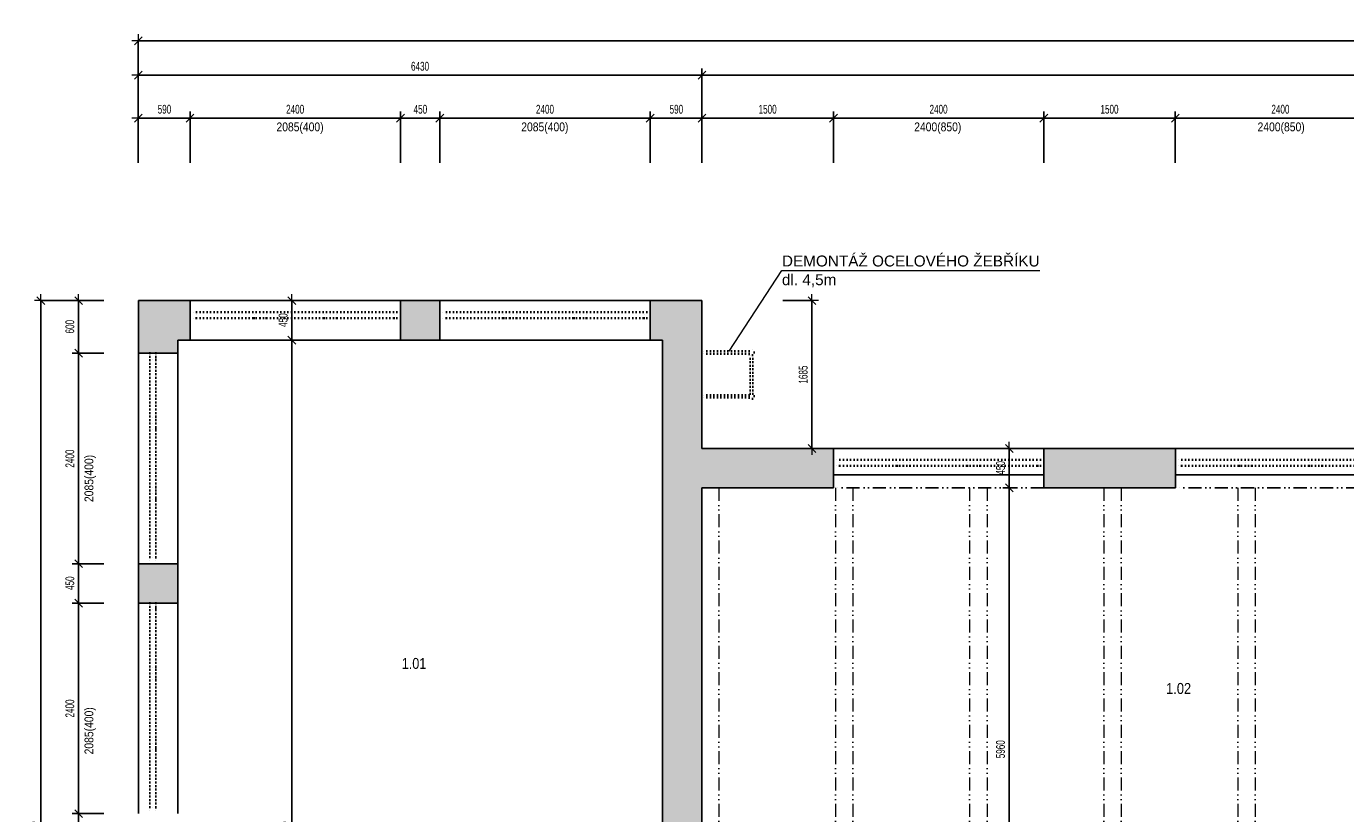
# Model space of a CAD drawing. Header units: millimetres. Extents: x -19215 to 25158, y -68454 to -42345.
# Tile 7 of 23: x -19215 to -4165, y -51322 to -42345. Entities that reach past the tile are written whole.
import ezdxf

# ---------------------------------------------------------------- set-up
doc = ezdxf.new("R2010")
doc.units = ezdxf.units.MM
doc.header["$PDMODE"] = 65
doc.linetypes.add('JIS_09_15', pattern=[300, 150, -50, 0, -50, 0, -50])
doc.linetypes.add('Teckovana 0.5x_2', pattern=[40, 0, -40])
for name, color, linetype, lineweight in [('XR$1$1.NP - STÁVAJÍCÍ_1', 7, 'Continuous', 25), ('XR$2$1.NP - KOTY_1', 7, 'Continuous', 25), ('XR$3$BOURÁNÍ_1', 7, 'Continuous', 25)]:
    doc.layers.add(name, color=color, linetype=linetype, lineweight=lineweight)
doc.styles.add('ARIAL', font='ARIAL.TTF')
doc.styles.add('ARIALNARROW', font='ARIALN.TTF')
doc.dimstyles.new('DIMSTYLE_3', dxfattribs={"dimtxt": 100, "dimasz": 150, "dimexe": 0, "dimexo": 0, "dimgap": 50, "dimtad": 2, "dimdec": 0, "dimrnd": 5, "dimdsep": 46, "dimtxsty": 'ARIALNARROW', "dimblk1": 'ALL_ML_STRICH', "dimblk2": 'ALL_ML_STRICH', "dimsah": 1, "dimcen": 0, "dimclrd": 96, "dimclre": 96, "dimclrt": 96, "dimadec": 0, "dimazin": 0, "dimtfac": 1, "dimtdec": 0, "dimtix": 1, "dimtmove": 2, "dimatfit": 3, "dimfxl": 0, "dimtzin": 0, "dimlwd": 0, "dimlwe": 13, "dimarcsym": 0})

# ---------------------------------------------------------------- blocks, each defined once
blk = doc.blocks.new('ALL_ML_STRICH')
at = {"color": 0, "linetype": 'ByBlock', "lineweight": -2}
for p, q in [((-1, 0), (0.5, 0)), ((-0.3, -0.3), (0.3, 0.3)), ((0, -0.5), (0, 0.5))]:
    blk.add_line(p, q, dxfattribs=at)
blk = doc.blocks.new('*D81')
at = {"layer": 'DEFPOINTS', "color": 96, "linetype": 'Continuous', "lineweight": 13}
for p in [(-16206, -45472), (-16206, -45922), (-16186, -45922)]:
    blk.add_point(p, dxfattribs=at)
at = {"layer": 'XR$2$1.NP - KOTY_1', "color": 96, "linetype": 'Continuous', "lineweight": -2}
for p, q in [((-16106, -45472), (-16186, -45472)), ((-16186, -45922), (-16186, -45472)), ((-16106, -45922), (-16186, -45922))]:
    blk.add_line(p, q, dxfattribs=at)
at = {"layer": 'XR$2$1.NP - KOTY_1', "color": 96, "linetype": 'Continuous', "lineweight": 13, "xscale": 150, "yscale": 150, "zscale": 150}
for p, rotation in [((-16186, -45472), 90), ((-16186, -45922), 270)]:
    blk.add_blockref('ALL_ML_STRICH', p, dxfattribs=dict(at, rotation=rotation))
at = {"layer": 'XR$2$1.NP - KOTY_1', "color": 96, "linetype": 'Continuous', "lineweight": 13, "insert": (-16286, -45694), "char_height": 100, "width": 243.43, "attachment_point": 5, "rotation": 90, "style": 'ARIALNARROW'}
blk.add_mtext('\\W0.81;\\A1;{450}', dxfattribs=at)
blk = doc.blocks.new('*D82')
at = {"layer": 'DEFPOINTS', "color": 96, "linetype": 'Continuous', "lineweight": 13}
for p in [(-16206, -45922), (-16186, -57147), (-16186, -57147)]:
    blk.add_point(p, dxfattribs=at)
at = {"layer": 'XR$2$1.NP - KOTY_1', "color": 96, "linetype": 'Continuous', "lineweight": -2}
for p, q in [((-16106, -45922), (-16186, -45922)), ((-16186, -57147), (-16186, -45922)), ((-16286, -57147), (-16186, -57147))]:
    blk.add_line(p, q, dxfattribs=at)
at = {"layer": 'XR$2$1.NP - KOTY_1', "color": 96, "linetype": 'Continuous', "lineweight": 13, "xscale": 150, "yscale": 150, "zscale": 150}
for p, rotation in [((-16186, -45922), 90), ((-16186, -57147), 270)]:
    blk.add_blockref('ALL_ML_STRICH', p, dxfattribs=dict(at, rotation=rotation))
at = {"layer": 'XR$2$1.NP - KOTY_1', "color": 96, "linetype": 'Continuous', "lineweight": 13, "insert": (-16286, -51539), "char_height": 100, "width": 405.71, "attachment_point": 5, "rotation": 90, "style": 'ARIALNARROW'}
blk.add_mtext('\\W0.81;\\A1;{11225}', dxfattribs=at)
blk = doc.blocks.new('*D167')
at = {"layer": 'DEFPOINTS', "color": 96, "linetype": 'Continuous', "lineweight": 13}
for p in [(-8022, -47607), (-8022, -53567), (-8002, -53567)]:
    blk.add_point(p, dxfattribs=at)
at = {"layer": 'XR$2$1.NP - KOTY_1', "color": 96, "linetype": 'Continuous', "lineweight": -2}
for p, q in [((-7922, -47607), (-8002, -47607)), ((-8002, -53567), (-8002, -47607)), ((-7922, -53567), (-8002, -53567))]:
    blk.add_line(p, q, dxfattribs=at)
at = {"layer": 'XR$2$1.NP - KOTY_1', "color": 96, "linetype": 'Continuous', "lineweight": 13, "xscale": 150, "yscale": 150, "zscale": 150}
for p, rotation in [((-8002, -47607), 90), ((-8002, -53567), 270)]:
    blk.add_blockref('ALL_ML_STRICH', p, dxfattribs=dict(at, rotation=rotation))
at = {"layer": 'XR$2$1.NP - KOTY_1', "color": 96, "linetype": 'Continuous', "lineweight": 13, "insert": (-8102, -50588), "char_height": 100, "width": 324.57, "attachment_point": 5, "rotation": 90, "style": 'ARIALNARROW'}
blk.add_mtext('\\W0.81;\\A1;{5960}', dxfattribs=at)
blk = doc.blocks.new('*D168')
at = {"layer": 'DEFPOINTS', "color": 96, "linetype": 'Continuous', "lineweight": 13}
for p in [(-8002, -47157), (-8022, -47607), (-8002, -47607)]:
    blk.add_point(p, dxfattribs=at)
at = {"layer": 'XR$2$1.NP - KOTY_1', "color": 96, "linetype": 'Continuous', "lineweight": -2}
for p, q in [((-8102, -47157), (-8002, -47157)), ((-8002, -47607), (-8002, -47157)), ((-7922, -47607), (-8002, -47607))]:
    blk.add_line(p, q, dxfattribs=at)
at = {"layer": 'XR$2$1.NP - KOTY_1', "color": 96, "linetype": 'Continuous', "lineweight": 13, "xscale": 150, "yscale": 150, "zscale": 150}
for p, rotation in [((-8002, -47157), 90), ((-8002, -47607), 270)]:
    blk.add_blockref('ALL_ML_STRICH', p, dxfattribs=dict(at, rotation=rotation))
at = {"layer": 'XR$2$1.NP - KOTY_1', "color": 96, "linetype": 'Continuous', "lineweight": 13, "insert": (-8102, -47379), "char_height": 100, "width": 243.43, "attachment_point": 5, "rotation": 90, "style": 'ARIALNARROW'}
blk.add_mtext('\\W0.81;\\A1;{450}', dxfattribs=at)
blk = doc.blocks.new('*D200')
at = {"layer": 'DEFPOINTS', "color": 96, "linetype": 'Continuous', "lineweight": 13}
for p in [(-10687, -45472), (-10687, -47157), (-10253, -47157)]:
    blk.add_point(p, dxfattribs=at)
at = {"layer": 'XR$2$1.NP - KOTY_1', "color": 96, "linetype": 'Continuous', "lineweight": -2}
for p, q in [((-10587, -45472), (-10253, -45472)), ((-10253, -47157), (-10253, -45472)), ((-10587, -47157), (-10253, -47157))]:
    blk.add_line(p, q, dxfattribs=at)
at = {"layer": 'XR$2$1.NP - KOTY_1', "color": 96, "linetype": 'Continuous', "lineweight": 13, "xscale": 150, "yscale": 150, "zscale": 150}
for p, rotation in [((-10253, -45472), 90), ((-10253, -47157), 270)]:
    blk.add_blockref('ALL_ML_STRICH', p, dxfattribs=dict(at, rotation=rotation))
at = {"layer": 'XR$2$1.NP - KOTY_1', "color": 96, "linetype": 'Continuous', "lineweight": 13, "insert": (-10353, -46315), "char_height": 100, "width": 324.57, "attachment_point": 5, "rotation": 90, "style": 'ARIALNARROW'}
blk.add_mtext('\\W0.81;\\A1;{1685}', dxfattribs=at)
blk = doc.blocks.new('*D218')
at = {"layer": 'DEFPOINTS', "color": 96, "linetype": 'Continuous', "lineweight": 13}
for p in [(-18232, -45472), (-18619, -46072), (-18232, -46072)]:
    blk.add_point(p, dxfattribs=at)
at = {"layer": 'XR$2$1.NP - KOTY_1', "color": 96, "linetype": 'Continuous', "lineweight": -2}
for p, q in [((-18332, -45472), (-18619, -45472)), ((-18619, -46072), (-18619, -45472)), ((-18332, -46072), (-18619, -46072))]:
    blk.add_line(p, q, dxfattribs=at)
at = {"layer": 'XR$2$1.NP - KOTY_1', "color": 96, "linetype": 'Continuous', "lineweight": 13, "xscale": 150, "yscale": 150, "zscale": 150}
for p, rotation in [((-18619, -45472), 90), ((-18619, -46072), 270)]:
    blk.add_blockref('ALL_ML_STRICH', p, dxfattribs=dict(at, rotation=rotation))
at = {"layer": 'XR$2$1.NP - KOTY_1', "color": 96, "linetype": 'Continuous', "lineweight": 13, "insert": (-18719, -45769), "char_height": 100, "width": 243.43, "attachment_point": 5, "rotation": 90, "style": 'ARIALNARROW'}
blk.add_mtext('\\W0.81;\\A1;{600}', dxfattribs=at)
blk = doc.blocks.new('*D219')
at = {"layer": 'DEFPOINTS', "color": 96, "linetype": 'Continuous', "lineweight": 13}
for p in [(-18232, -46072), (-18619, -48472), (-18232, -48472)]:
    blk.add_point(p, dxfattribs=at)
at = {"layer": 'XR$2$1.NP - KOTY_1', "color": 96, "linetype": 'Continuous', "lineweight": -2}
for p, q in [((-18332, -46072), (-18619, -46072)), ((-18619, -48472), (-18619, -46072)), ((-18332, -48472), (-18619, -48472))]:
    blk.add_line(p, q, dxfattribs=at)
at = {"layer": 'XR$2$1.NP - KOTY_1', "color": 96, "linetype": 'Continuous', "lineweight": 13, "xscale": 150, "yscale": 150, "zscale": 150}
for p, rotation in [((-18619, -46072), 90), ((-18619, -48472), 270)]:
    blk.add_blockref('ALL_ML_STRICH', p, dxfattribs=dict(at, rotation=rotation))
at = {"layer": 'XR$2$1.NP - KOTY_1', "color": 96, "linetype": 'Continuous', "lineweight": 13, "insert": (-18719, -47273), "char_height": 100, "width": 324.57, "attachment_point": 5, "rotation": 90, "style": 'ARIALNARROW'}
blk.add_mtext('\\W0.81;\\A1;{2400}', dxfattribs=at)
blk = doc.blocks.new('*D220')
at = {"layer": 'DEFPOINTS', "color": 96, "linetype": 'Continuous', "lineweight": 13}
for p in [(-18232, -48472), (-18619, -48922), (-18232, -48922)]:
    blk.add_point(p, dxfattribs=at)
at = {"layer": 'XR$2$1.NP - KOTY_1', "color": 96, "linetype": 'Continuous', "lineweight": -2}
for p, q in [((-18332, -48472), (-18619, -48472)), ((-18619, -48922), (-18619, -48472)), ((-18332, -48922), (-18619, -48922))]:
    blk.add_line(p, q, dxfattribs=at)
at = {"layer": 'XR$2$1.NP - KOTY_1', "color": 96, "linetype": 'Continuous', "lineweight": 13, "xscale": 150, "yscale": 150, "zscale": 150}
for p, rotation in [((-18619, -48472), 90), ((-18619, -48922), 270)]:
    blk.add_blockref('ALL_ML_STRICH', p, dxfattribs=dict(at, rotation=rotation))
at = {"layer": 'XR$2$1.NP - KOTY_1', "color": 96, "linetype": 'Continuous', "lineweight": 13, "insert": (-18719, -48694), "char_height": 100, "width": 243.43, "attachment_point": 5, "rotation": 90, "style": 'ARIALNARROW'}
blk.add_mtext('\\W0.81;\\A1;{450}', dxfattribs=at)
blk = doc.blocks.new('*D221')
at = {"layer": 'DEFPOINTS', "color": 96, "linetype": 'Continuous', "lineweight": 13}
for p in [(-18232, -48922), (-18619, -51322), (-18232, -51322)]:
    blk.add_point(p, dxfattribs=at)
at = {"layer": 'XR$2$1.NP - KOTY_1', "color": 96, "linetype": 'Continuous', "lineweight": -2}
for p, q in [((-18332, -48922), (-18619, -48922)), ((-18619, -51322), (-18619, -48922)), ((-18332, -51322), (-18619, -51322))]:
    blk.add_line(p, q, dxfattribs=at)
at = {"layer": 'XR$2$1.NP - KOTY_1', "color": 96, "linetype": 'Continuous', "lineweight": 13, "xscale": 150, "yscale": 150, "zscale": 150}
for p, rotation in [((-18619, -48922), 90), ((-18619, -51322), 270)]:
    blk.add_blockref('ALL_ML_STRICH', p, dxfattribs=dict(at, rotation=rotation))
at = {"layer": 'XR$2$1.NP - KOTY_1', "color": 96, "linetype": 'Continuous', "lineweight": 13, "insert": (-18719, -50123), "char_height": 100, "width": 324.57, "attachment_point": 5, "rotation": 90, "style": 'ARIALNARROW'}
blk.add_mtext('\\W0.81;\\A1;{2400}', dxfattribs=at)
blk = doc.blocks.new('*D222')
at = {"layer": 'DEFPOINTS', "color": 96, "linetype": 'Continuous', "lineweight": 13}
for p in [(-18232, -51322), (-18619, -51772), (-18232, -51772)]:
    blk.add_point(p, dxfattribs=at)
at = {"layer": 'XR$2$1.NP - KOTY_1', "color": 96, "linetype": 'Continuous', "lineweight": -2}
for p, q in [((-18332, -51322), (-18619, -51322)), ((-18619, -51772), (-18619, -51322)), ((-18332, -51772), (-18619, -51772))]:
    blk.add_line(p, q, dxfattribs=at)
at = {"layer": 'XR$2$1.NP - KOTY_1', "color": 96, "linetype": 'Continuous', "lineweight": 13, "xscale": 150, "yscale": 150, "zscale": 150}
for p, rotation in [((-18619, -51322), 90), ((-18619, -51772), 270)]:
    blk.add_blockref('ALL_ML_STRICH', p, dxfattribs=dict(at, rotation=rotation))
at = {"layer": 'XR$2$1.NP - KOTY_1', "color": 96, "linetype": 'Continuous', "lineweight": 13, "insert": (-18719, -51544), "char_height": 100, "width": 243.43, "attachment_point": 5, "rotation": 90, "style": 'ARIALNARROW'}
blk.add_mtext('\\W0.81;\\A1;{450}', dxfattribs=at)
blk = doc.blocks.new('*D228')
at = {"layer": 'DEFPOINTS', "color": 96, "linetype": 'Continuous', "lineweight": 13}
for p in [(-18232, -45472), (-19049, -57597), (-18232, -57597)]:
    blk.add_point(p, dxfattribs=at)
at = {"layer": 'XR$2$1.NP - KOTY_1', "color": 96, "linetype": 'Continuous', "lineweight": -2}
for p, q in [((-18332, -45472), (-19049, -45472)), ((-19049, -57597), (-19049, -45472)), ((-18332, -57597), (-19049, -57597))]:
    blk.add_line(p, q, dxfattribs=at)
at = {"layer": 'XR$2$1.NP - KOTY_1', "color": 96, "linetype": 'Continuous', "lineweight": 13, "xscale": 150, "yscale": 150, "zscale": 150}
for p, rotation in [((-19049, -45472), 90), ((-19049, -57597), 270)]:
    blk.add_blockref('ALL_ML_STRICH', p, dxfattribs=dict(at, rotation=rotation))
at = {"layer": 'XR$2$1.NP - KOTY_1', "color": 96, "linetype": 'Continuous', "lineweight": 13, "insert": (-19149, -51539), "char_height": 100, "width": 405.71, "attachment_point": 5, "rotation": 90, "style": 'ARIALNARROW'}
blk.add_mtext('\\W0.81;\\A1;{12125}', dxfattribs=at)
blk = doc.blocks.new('*D229')
at = {"layer": 'DEFPOINTS', "color": 96, "linetype": 'Continuous', "lineweight": 13}
for p in [(-17938, -43390), (-17938, -44002), (-17348, -44002)]:
    blk.add_point(p, dxfattribs=at)
at = {"layer": 'XR$2$1.NP - KOTY_1', "color": 96, "linetype": 'Continuous', "lineweight": -2}
for p, q in [((-17938, -43902), (-17938, -43390)), ((-17938, -43390), (-17348, -43390)), ((-17348, -43902), (-17348, -43390))]:
    blk.add_line(p, q, dxfattribs=at)
at = {"layer": 'XR$2$1.NP - KOTY_1', "color": 96, "linetype": 'Continuous', "lineweight": 13, "xscale": 150, "yscale": 150, "zscale": 150, "rotation": 180}
blk.add_blockref('ALL_ML_STRICH', (-17938, -43390), dxfattribs=at)
at = {"layer": 'XR$2$1.NP - KOTY_1', "color": 96, "linetype": 'Continuous', "lineweight": 13, "xscale": 150, "yscale": 150, "zscale": 150}
blk.add_blockref('ALL_ML_STRICH', (-17348, -43390), dxfattribs=at)
at = {"layer": 'XR$2$1.NP - KOTY_1', "color": 96, "linetype": 'Continuous', "lineweight": 13, "insert": (-17640, -43290), "char_height": 100, "width": 243.43, "attachment_point": 5, "style": 'ARIALNARROW'}
blk.add_mtext('\\W0.81;\\A1;{590}', dxfattribs=at)
blk = doc.blocks.new('*D230')
at = {"layer": 'DEFPOINTS', "color": 96, "linetype": 'Continuous', "lineweight": 13}
for p in [(-17348, -43390), (-17348, -44002), (-14948, -44002)]:
    blk.add_point(p, dxfattribs=at)
at = {"layer": 'XR$2$1.NP - KOTY_1', "color": 96, "linetype": 'Continuous', "lineweight": -2}
for p, q in [((-17348, -43902), (-17348, -43390)), ((-17348, -43390), (-14948, -43390)), ((-14948, -43902), (-14948, -43390))]:
    blk.add_line(p, q, dxfattribs=at)
at = {"layer": 'XR$2$1.NP - KOTY_1', "color": 96, "linetype": 'Continuous', "lineweight": 13, "xscale": 150, "yscale": 150, "zscale": 150, "rotation": 180}
blk.add_blockref('ALL_ML_STRICH', (-17348, -43390), dxfattribs=at)
at = {"layer": 'XR$2$1.NP - KOTY_1', "color": 96, "linetype": 'Continuous', "lineweight": 13, "xscale": 150, "yscale": 150, "zscale": 150}
blk.add_blockref('ALL_ML_STRICH', (-14948, -43390), dxfattribs=at)
at = {"layer": 'XR$2$1.NP - KOTY_1', "color": 96, "linetype": 'Continuous', "lineweight": 13, "insert": (-16149, -43290), "char_height": 100, "width": 324.57, "attachment_point": 5, "style": 'ARIALNARROW'}
blk.add_mtext('\\W0.81;\\A1;{2400}', dxfattribs=at)
blk = doc.blocks.new('*D231')
at = {"layer": 'DEFPOINTS', "color": 96, "linetype": 'Continuous', "lineweight": 13}
for p in [(-14948, -43390), (-14948, -44002), (-14498, -44002)]:
    blk.add_point(p, dxfattribs=at)
at = {"layer": 'XR$2$1.NP - KOTY_1', "color": 96, "linetype": 'Continuous', "lineweight": -2}
for p, q in [((-14948, -43902), (-14948, -43390)), ((-14948, -43390), (-14498, -43390)), ((-14498, -43902), (-14498, -43390))]:
    blk.add_line(p, q, dxfattribs=at)
at = {"layer": 'XR$2$1.NP - KOTY_1', "color": 96, "linetype": 'Continuous', "lineweight": 13, "xscale": 150, "yscale": 150, "zscale": 150, "rotation": 180}
blk.add_blockref('ALL_ML_STRICH', (-14948, -43390), dxfattribs=at)
at = {"layer": 'XR$2$1.NP - KOTY_1', "color": 96, "linetype": 'Continuous', "lineweight": 13, "xscale": 150, "yscale": 150, "zscale": 150}
blk.add_blockref('ALL_ML_STRICH', (-14498, -43390), dxfattribs=at)
at = {"layer": 'XR$2$1.NP - KOTY_1', "color": 96, "linetype": 'Continuous', "lineweight": 13, "insert": (-14720, -43290), "char_height": 100, "width": 243.43, "attachment_point": 5, "style": 'ARIALNARROW'}
blk.add_mtext('\\W0.81;\\A1;{450}', dxfattribs=at)
blk = doc.blocks.new('*D232')
at = {"layer": 'DEFPOINTS', "color": 96, "linetype": 'Continuous', "lineweight": 13}
for p in [(-14498, -43390), (-14498, -44002), (-12098, -44002)]:
    blk.add_point(p, dxfattribs=at)
at = {"layer": 'XR$2$1.NP - KOTY_1', "color": 96, "linetype": 'Continuous', "lineweight": -2}
for p, q in [((-14498, -43902), (-14498, -43390)), ((-14498, -43390), (-12098, -43390)), ((-12098, -43902), (-12098, -43390))]:
    blk.add_line(p, q, dxfattribs=at)
at = {"layer": 'XR$2$1.NP - KOTY_1', "color": 96, "linetype": 'Continuous', "lineweight": 13, "xscale": 150, "yscale": 150, "zscale": 150, "rotation": 180}
blk.add_blockref('ALL_ML_STRICH', (-14498, -43390), dxfattribs=at)
at = {"layer": 'XR$2$1.NP - KOTY_1', "color": 96, "linetype": 'Continuous', "lineweight": 13, "xscale": 150, "yscale": 150, "zscale": 150}
blk.add_blockref('ALL_ML_STRICH', (-12098, -43390), dxfattribs=at)
at = {"layer": 'XR$2$1.NP - KOTY_1', "color": 96, "linetype": 'Continuous', "lineweight": 13, "insert": (-13299, -43290), "char_height": 100, "width": 324.57, "attachment_point": 5, "style": 'ARIALNARROW'}
blk.add_mtext('\\W0.81;\\A1;{2400}', dxfattribs=at)
blk = doc.blocks.new('*D233')
at = {"layer": 'DEFPOINTS', "color": 96, "linetype": 'Continuous', "lineweight": 13}
for p in [(-12098, -43390), (-12098, -44002), (-11508, -44002)]:
    blk.add_point(p, dxfattribs=at)
at = {"layer": 'XR$2$1.NP - KOTY_1', "color": 96, "linetype": 'Continuous', "lineweight": -2}
for p, q in [((-12098, -43902), (-12098, -43390)), ((-12098, -43390), (-11508, -43390)), ((-11508, -43902), (-11508, -43390))]:
    blk.add_line(p, q, dxfattribs=at)
at = {"layer": 'XR$2$1.NP - KOTY_1', "color": 96, "linetype": 'Continuous', "lineweight": 13, "xscale": 150, "yscale": 150, "zscale": 150, "rotation": 180}
blk.add_blockref('ALL_ML_STRICH', (-12098, -43390), dxfattribs=at)
at = {"layer": 'XR$2$1.NP - KOTY_1', "color": 96, "linetype": 'Continuous', "lineweight": 13, "xscale": 150, "yscale": 150, "zscale": 150}
blk.add_blockref('ALL_ML_STRICH', (-11508, -43390), dxfattribs=at)
at = {"layer": 'XR$2$1.NP - KOTY_1', "color": 96, "linetype": 'Continuous', "lineweight": 13, "insert": (-11800, -43290), "char_height": 100, "width": 243.43, "attachment_point": 5, "style": 'ARIALNARROW'}
blk.add_mtext('\\W0.81;\\A1;{590}', dxfattribs=at)
blk = doc.blocks.new('*D234')
at = {"layer": 'DEFPOINTS', "color": 96, "linetype": 'Continuous', "lineweight": 13}
for p in [(-11508, -43390), (-11508, -44002), (-10008, -44002)]:
    blk.add_point(p, dxfattribs=at)
at = {"layer": 'XR$2$1.NP - KOTY_1', "color": 96, "linetype": 'Continuous', "lineweight": -2}
for p, q in [((-11508, -43902), (-11508, -43390)), ((-11508, -43390), (-10008, -43390)), ((-10008, -43902), (-10008, -43390))]:
    blk.add_line(p, q, dxfattribs=at)
at = {"layer": 'XR$2$1.NP - KOTY_1', "color": 96, "linetype": 'Continuous', "lineweight": 13, "xscale": 150, "yscale": 150, "zscale": 150, "rotation": 180}
blk.add_blockref('ALL_ML_STRICH', (-11508, -43390), dxfattribs=at)
at = {"layer": 'XR$2$1.NP - KOTY_1', "color": 96, "linetype": 'Continuous', "lineweight": 13, "xscale": 150, "yscale": 150, "zscale": 150}
blk.add_blockref('ALL_ML_STRICH', (-10008, -43390), dxfattribs=at)
at = {"layer": 'XR$2$1.NP - KOTY_1', "color": 96, "linetype": 'Continuous', "lineweight": 13, "insert": (-10759, -43290), "char_height": 100, "width": 324.57, "attachment_point": 5, "style": 'ARIALNARROW'}
blk.add_mtext('\\W0.81;\\A1;{1500}', dxfattribs=at)
blk = doc.blocks.new('*D235')
at = {"layer": 'DEFPOINTS', "color": 96, "linetype": 'Continuous', "lineweight": 13}
for p in [(-10008, -43390), (-10008, -44002), (-7608, -44002)]:
    blk.add_point(p, dxfattribs=at)
at = {"layer": 'XR$2$1.NP - KOTY_1', "color": 96, "linetype": 'Continuous', "lineweight": -2}
for p, q in [((-10008, -43902), (-10008, -43390)), ((-10008, -43390), (-7608, -43390)), ((-7608, -43902), (-7608, -43390))]:
    blk.add_line(p, q, dxfattribs=at)
at = {"layer": 'XR$2$1.NP - KOTY_1', "color": 96, "linetype": 'Continuous', "lineweight": 13, "xscale": 150, "yscale": 150, "zscale": 150, "rotation": 180}
blk.add_blockref('ALL_ML_STRICH', (-10008, -43390), dxfattribs=at)
at = {"layer": 'XR$2$1.NP - KOTY_1', "color": 96, "linetype": 'Continuous', "lineweight": 13, "xscale": 150, "yscale": 150, "zscale": 150}
blk.add_blockref('ALL_ML_STRICH', (-7608, -43390), dxfattribs=at)
at = {"layer": 'XR$2$1.NP - KOTY_1', "color": 96, "linetype": 'Continuous', "lineweight": 13, "insert": (-8809, -43290), "char_height": 100, "width": 324.57, "attachment_point": 5, "style": 'ARIALNARROW'}
blk.add_mtext('\\W0.81;\\A1;{2400}', dxfattribs=at)
blk = doc.blocks.new('*D236')
at = {"layer": 'DEFPOINTS', "color": 96, "linetype": 'Continuous', "lineweight": 13}
for p in [(-7608, -43390), (-7608, -44002), (-6108, -44002)]:
    blk.add_point(p, dxfattribs=at)
at = {"layer": 'XR$2$1.NP - KOTY_1', "color": 96, "linetype": 'Continuous', "lineweight": -2}
for p, q in [((-7608, -43902), (-7608, -43390)), ((-7608, -43390), (-6108, -43390)), ((-6108, -43902), (-6108, -43390))]:
    blk.add_line(p, q, dxfattribs=at)
at = {"layer": 'XR$2$1.NP - KOTY_1', "color": 96, "linetype": 'Continuous', "lineweight": 13, "xscale": 150, "yscale": 150, "zscale": 150, "rotation": 180}
blk.add_blockref('ALL_ML_STRICH', (-7608, -43390), dxfattribs=at)
at = {"layer": 'XR$2$1.NP - KOTY_1', "color": 96, "linetype": 'Continuous', "lineweight": 13, "xscale": 150, "yscale": 150, "zscale": 150}
blk.add_blockref('ALL_ML_STRICH', (-6108, -43390), dxfattribs=at)
at = {"layer": 'XR$2$1.NP - KOTY_1', "color": 96, "linetype": 'Continuous', "lineweight": 13, "insert": (-6859, -43290), "char_height": 100, "width": 324.57, "attachment_point": 5, "style": 'ARIALNARROW'}
blk.add_mtext('\\W0.81;\\A1;{1500}', dxfattribs=at)
blk = doc.blocks.new('*D237')
at = {"layer": 'DEFPOINTS', "color": 96, "linetype": 'Continuous', "lineweight": 13}
for p in [(-6108, -43390), (-6108, -44002), (-3708, -44002)]:
    blk.add_point(p, dxfattribs=at)
at = {"layer": 'XR$2$1.NP - KOTY_1', "color": 96, "linetype": 'Continuous', "lineweight": -2}
for p, q in [((-6108, -43902), (-6108, -43390)), ((-6108, -43390), (-3708, -43390)), ((-3708, -43902), (-3708, -43390))]:
    blk.add_line(p, q, dxfattribs=at)
at = {"layer": 'XR$2$1.NP - KOTY_1', "color": 96, "linetype": 'Continuous', "lineweight": 13, "xscale": 150, "yscale": 150, "zscale": 150, "rotation": 180}
blk.add_blockref('ALL_ML_STRICH', (-6108, -43390), dxfattribs=at)
at = {"layer": 'XR$2$1.NP - KOTY_1', "color": 96, "linetype": 'Continuous', "lineweight": 13, "xscale": 150, "yscale": 150, "zscale": 150}
blk.add_blockref('ALL_ML_STRICH', (-3708, -43390), dxfattribs=at)
at = {"layer": 'XR$2$1.NP - KOTY_1', "color": 96, "linetype": 'Continuous', "lineweight": 13, "insert": (-4909, -43290), "char_height": 100, "width": 324.57, "attachment_point": 5, "style": 'ARIALNARROW'}
blk.add_mtext('\\W0.81;\\A1;{2400}', dxfattribs=at)
blk = doc.blocks.new('*D256')
at = {"layer": 'DEFPOINTS', "color": 96, "linetype": 'Continuous', "lineweight": 13}
for p in [(-17938, -42900), (-17938, -44002), (-11508, -44002)]:
    blk.add_point(p, dxfattribs=at)
at = {"layer": 'XR$2$1.NP - KOTY_1', "color": 96, "linetype": 'Continuous', "lineweight": -2}
for p, q in [((-17938, -43902), (-17938, -42900)), ((-17938, -42900), (-11508, -42900)), ((-11508, -43902), (-11508, -42900))]:
    blk.add_line(p, q, dxfattribs=at)
at = {"layer": 'XR$2$1.NP - KOTY_1', "color": 96, "linetype": 'Continuous', "lineweight": 13, "xscale": 150, "yscale": 150, "zscale": 150, "rotation": 180}
blk.add_blockref('ALL_ML_STRICH', (-17938, -42900), dxfattribs=at)
at = {"layer": 'XR$2$1.NP - KOTY_1', "color": 96, "linetype": 'Continuous', "lineweight": 13, "xscale": 150, "yscale": 150, "zscale": 150}
blk.add_blockref('ALL_ML_STRICH', (-11508, -42900), dxfattribs=at)
at = {"layer": 'XR$2$1.NP - KOTY_1', "color": 96, "linetype": 'Continuous', "lineweight": 13, "insert": (-14724, -42800), "char_height": 100, "width": 324.57, "attachment_point": 5, "style": 'ARIALNARROW'}
blk.add_mtext('\\W0.81;\\A1;{6430}', dxfattribs=at)
blk = doc.blocks.new('*D257')
at = {"layer": 'DEFPOINTS', "color": 96, "linetype": 'Continuous', "lineweight": 13}
for p in [(-11508, -42900), (-11508, -44002), (17177, -44002)]:
    blk.add_point(p, dxfattribs=at)
at = {"layer": 'XR$2$1.NP - KOTY_1', "color": 96, "linetype": 'Continuous', "lineweight": -2}
for p, q in [((-11508, -43902), (-11508, -42900)), ((-11508, -42900), (17177, -42900)), ((17177, -43902), (17177, -42900))]:
    blk.add_line(p, q, dxfattribs=at)
at = {"layer": 'XR$2$1.NP - KOTY_1', "color": 96, "linetype": 'Continuous', "lineweight": 13, "xscale": 150, "yscale": 150, "zscale": 150, "rotation": 180}
blk.add_blockref('ALL_ML_STRICH', (-11508, -42900), dxfattribs=at)
at = {"layer": 'XR$2$1.NP - KOTY_1', "color": 96, "linetype": 'Continuous', "lineweight": 13, "xscale": 150, "yscale": 150, "zscale": 150}
blk.add_blockref('ALL_ML_STRICH', (17177, -42900), dxfattribs=at)
at = {"layer": 'XR$2$1.NP - KOTY_1', "color": 96, "linetype": 'Continuous', "lineweight": 13, "insert": (2830, -42800), "char_height": 100, "width": 405.71, "attachment_point": 5, "style": 'ARIALNARROW'}
blk.add_mtext('\\W0.81;\\A1;{28685}', dxfattribs=at)
blk = doc.blocks.new('*D259')
at = {"layer": 'DEFPOINTS', "color": 96, "linetype": 'Continuous', "lineweight": 13}
for p in [(-17938, -42510), (-17938, -44002), (23607, -44002)]:
    blk.add_point(p, dxfattribs=at)
at = {"layer": 'XR$2$1.NP - KOTY_1', "color": 96, "linetype": 'Continuous', "lineweight": -2}
for p, q in [((-17938, -43902), (-17938, -42510)), ((-17938, -42510), (23607, -42510)), ((23607, -43902), (23607, -42510))]:
    blk.add_line(p, q, dxfattribs=at)
at = {"layer": 'XR$2$1.NP - KOTY_1', "color": 96, "linetype": 'Continuous', "lineweight": 13, "xscale": 150, "yscale": 150, "zscale": 150, "rotation": 180}
blk.add_blockref('ALL_ML_STRICH', (-17938, -42510), dxfattribs=at)
at = {"layer": 'XR$2$1.NP - KOTY_1', "color": 96, "linetype": 'Continuous', "lineweight": 13, "xscale": 150, "yscale": 150, "zscale": 150}
blk.add_blockref('ALL_ML_STRICH', (23607, -42510), dxfattribs=at)
at = {"layer": 'XR$2$1.NP - KOTY_1', "color": 96, "linetype": 'Continuous', "lineweight": 13, "insert": (2830, -42410), "char_height": 100, "width": 405.71, "attachment_point": 5, "style": 'ARIALNARROW'}
blk.add_mtext('\\W0.81;\\A1;{41545}', dxfattribs=at)

msp = doc.modelspace()

# ---------------------------------------------------------------- hatches: boundary and pattern name
at = {"layer": 'XR$1$1.NP - STÁVAJÍCÍ_1', "linetype": 'Continuous', "lineweight": 13}
for points in [[(-17937.8, -46071.7), (-17487.8, -46071.7), (-17487.8, -45921.7), (-17347.8, -45921.7), (-17347.8, -45471.7), (-17937.8, -45471.7)], [(-14947.8, -45921.7), (-14497.8, -45921.7), (-14497.8, -45471.7), (-14947.8, -45471.7)], [(-12097.8, -45921.7), (-11957.8, -45921.7), (-11957.8, -52566.7), (-11507.8, -52566.7), (-11507.8, -47606.7), (-10007.8, -47606.7), (-10007.8, -47156.7), (-11507.8, -47156.7), (-11507.8, -45471.7), (-12097.8, -45471.7)], [(-7607.8, -47606.7), (-6107.8, -47606.7), (-6107.8, -47156.7), (-7607.8, -47156.7)], [(-17937.8, -48921.7), (-17487.8, -48921.7), (-17487.8, -48471.7), (-17937.8, -48471.7)]]:
    msp.add_hatch(color=254, dxfattribs=at).paths.add_polyline_path(points)

# ---------------------------------------------------------------- linework, layer by layer
at = {"layer": 'XR$1$1.NP - STÁVAJÍCÍ_1', "color": 250, "linetype": 'Continuous', "lineweight": 25}
for p, q in [((-17937.8, -45471.7), (-17937.8, -46071.7)), ((-17937.8, -45471.7), (-17347.8, -45471.7)), ((-17347.8, -45921.7), (-17347.8, -45471.7)), ((-14947.8, -45471.7), (-17347.8, -45471.7)), ((-14947.8, -45471.7), (-14497.8, -45471.7)), ((-14947.8, -45921.7), (-14947.8, -45471.7)), ((-14497.8, -45921.7), (-14497.8, -45471.7)), ((-12097.8, -45471.7), (-14497.8, -45471.7)), ((-12097.8, -45471.7), (-11507.8, -45471.7)), ((-12097.8, -45921.7), (-12097.8, -45471.7)), ((-11507.8, -45471.7), (-11507.8, -47156.7)), ((-17487.8, -45921.7), (-17487.8, -46071.7)), ((-17487.8, -45921.7), (-17347.8, -45921.7)), ((-14947.8, -45921.7), (-17347.8, -45921.7)), ((-14947.8, -45921.7), (-14497.8, -45921.7)), ((-12097.8, -45921.7), (-14497.8, -45921.7)), ((-12097.8, -45921.7), (-11957.8, -45921.7)), ((-11957.8, -45921.7), (-11957.8, -52566.7)), ((-17487.8, -46071.7), (-17937.8, -46071.7)), ((-17937.8, -46071.7), (-17937.8, -48471.7)), ((-17487.8, -46071.7), (-17487.8, -48471.7)), ((-11507.8, -47156.7), (-10007.8, -47156.7)), ((-10007.8, -47156.7), (-10007.8, -47606.7)), ((-10007.8, -47606.7), (-10007.8, -47156.7)), ((-7607.8, -47156.7), (-10007.8, -47156.7)), ((-7607.8, -47156.7), (-6107.8, -47156.7)), ((-7607.8, -47156.7), (-7607.8, -47606.7)), ((-7607.8, -47606.7), (-7607.8, -47156.7)), ((-6107.8, -47156.7), (-6107.8, -47606.7)), ((-3707.8, -47156.7), (-6107.8, -47156.7)), ((-7607.8, -47456.7), (-10007.8, -47456.7)), ((-3707.8, -47456.7), (-6107.8, -47456.7)), ((-11507.8, -47606.7), (-11507.8, -52566.7)), ((-11507.8, -47606.7), (-10007.8, -47606.7)), ((-7607.8, -47606.7), (-6107.8, -47606.7)), ((-17937.8, -48471.7), (-17937.8, -48921.7)), ((-17487.8, -48471.7), (-17937.8, -48471.7)), ((-17487.8, -48471.7), (-17487.8, -48921.7)), ((-17487.8, -48921.7), (-17937.8, -48921.7)), ((-17937.8, -48921.7), (-17937.8, -51321.7)), ((-17487.8, -48921.7), (-17487.8, -51321.7))]:
    msp.add_line(p, q, dxfattribs=at)
at = {"layer": 'XR$1$1.NP - STÁVAJÍCÍ_1', "color": 7, "linetype": 'Teckovana 0.5x_2', "lineweight": 35}
for p, q in [((-14947.8, -45601.7), (-17347.8, -45601.7)), ((-14947.8, -45671.7), (-17347.8, -45671.7)), ((-17277.8, -45671.7), (-17277.8, -45601.7)), ((-16617.8, -45671.7), (-16617.8, -45601.7)), ((-16547.8, -45671.7), (-16547.8, -45601.7)), ((-16477.8, -45671.7), (-16477.8, -45601.7)), ((-15817.8, -45671.7), (-15817.8, -45601.7)), ((-15747.8, -45671.7), (-15747.8, -45601.7)), ((-15677.8, -45671.7), (-15677.8, -45601.7)), ((-15017.8, -45671.7), (-15017.8, -45601.7)), ((-12097.8, -45601.7), (-14497.8, -45601.7)), ((-12097.8, -45671.7), (-14497.8, -45671.7)), ((-14427.8, -45671.7), (-14427.8, -45601.7)), ((-13767.8, -45671.7), (-13767.8, -45601.7)), ((-13697.8, -45671.7), (-13697.8, -45601.7)), ((-13627.8, -45671.7), (-13627.8, -45601.7)), ((-12967.8, -45671.7), (-12967.8, -45601.7)), ((-12897.8, -45671.7), (-12897.8, -45601.7)), ((-12827.8, -45671.7), (-12827.8, -45601.7)), ((-12167.8, -45671.7), (-12167.8, -45601.7)), ((-17807.8, -46071.7), (-17807.8, -48471.7)), ((-17737.8, -46141.7), (-17807.8, -46141.7)), ((-17737.8, -46071.7), (-17737.8, -48471.7)), ((-17737.8, -46801.7), (-17807.8, -46801.7)), ((-17737.8, -46871.7), (-17807.8, -46871.7)), ((-17737.8, -46941.7), (-17807.8, -46941.7)), ((-7607.8, -47286.7), (-10007.8, -47286.7)), ((-7607.8, -47356.7), (-10007.8, -47356.7)), ((-9937.8, -47356.7), (-9937.8, -47286.7)), ((-9277.8, -47356.7), (-9277.8, -47286.7)), ((-9207.8, -47356.7), (-9207.8, -47286.7)), ((-9137.8, -47356.7), (-9137.8, -47286.7)), ((-8477.8, -47356.7), (-8477.8, -47286.7)), ((-8407.8, -47356.7), (-8407.8, -47286.7)), ((-8337.8, -47356.7), (-8337.8, -47286.7)), ((-7677.8, -47356.7), (-7677.8, -47286.7)), ((-3707.8, -47286.7), (-6107.8, -47286.7)), ((-3707.8, -47356.7), (-6107.8, -47356.7)), ((-6037.8, -47356.7), (-6037.8, -47286.7)), ((-5377.8, -47356.7), (-5377.8, -47286.7)), ((-5307.8, -47356.7), (-5307.8, -47286.7)), ((-5237.8, -47356.7), (-5237.8, -47286.7)), ((-4577.8, -47356.7), (-4577.8, -47286.7)), ((-4507.8, -47356.7), (-4507.8, -47286.7)), ((-4437.8, -47356.7), (-4437.8, -47286.7)), ((-17737.8, -47601.7), (-17807.8, -47601.7)), ((-17737.8, -47671.7), (-17807.8, -47671.7)), ((-17737.8, -47741.7), (-17807.8, -47741.7)), ((-17737.8, -48401.7), (-17807.8, -48401.7)), ((-17807.8, -48921.7), (-17807.8, -51321.7)), ((-17737.8, -48991.7), (-17807.8, -48991.7)), ((-17737.8, -48921.7), (-17737.8, -51321.7)), ((-17737.8, -49651.7), (-17807.8, -49651.7)), ((-17737.8, -49721.7), (-17807.8, -49721.7)), ((-17737.8, -49791.7), (-17807.8, -49791.7)), ((-17737.8, -50451.7), (-17807.8, -50451.7)), ((-17737.8, -50521.7), (-17807.8, -50521.7)), ((-17737.8, -50591.7), (-17807.8, -50591.7)), ((-17737.8, -51251.7), (-17807.8, -51251.7))]:
    msp.add_line(p, q, dxfattribs=at)
at = {"layer": 'XR$1$1.NP - STÁVAJÍCÍ_1', "color": 8, "linetype": 'JIS_09_15', "lineweight": 13}
for p, q in [((-11315.3, -47606.7), (-11315.3, -53566.7)), ((-9985.3, -47606.7), (-9985.3, -53566.7)), ((-9785.3, -47606.7), (-9785.3, -53566.7)), ((-8455.3, -47606.7), (-8455.3, -53566.7)), ((-8255.3, -47606.7), (-8255.3, -53566.7)), ((-6925.3, -47606.7), (-6925.3, -53566.7)), ((-6725.3, -47606.7), (-6725.3, -53566.7)), ((-5395.3, -47606.7), (-5395.3, -53566.7)), ((-5195.3, -47606.7), (-5195.3, -53566.7))]:
    msp.add_line(p, q, dxfattribs=at)
at = {"layer": 'XR$1$1.NP - STÁVAJÍCÍ_1', "color": 250, "linetype": 'JIS_09_15', "lineweight": 25}
for p, q in [((-7607.8, -47606.7), (-10007.8, -47606.7)), ((-3707.8, -47606.7), (-6107.8, -47606.7))]:
    msp.add_line(p, q, dxfattribs=at)
at = {"layer": 'XR$3$BOURÁNÍ_1', "color": 7, "linetype": 'Continuous', "lineweight": 13}
for p, q in [((-11198.7, -46048.2), (-10595.7, -45128.2)), ((-10595.7, -45128.2), (-7652, -45128.2))]:
    msp.add_line(p, q, dxfattribs=at)
at = {"layer": 'XR$3$BOURÁNÍ_1', "color": 7, "linetype": 'Teckovana 0.5x_2', "lineweight": 35}
for p, q in [((-10970.9, -46048.2), (-11507.8, -46048.2)), ((-10970.9, -46078.2), (-11507.8, -46078.2)), ((-10957.8, -46535.2), (-10957.8, -46091.2)), ((-10927.8, -46535.2), (-10927.8, -46091.2)), ((-10970.9, -46548.2), (-11507.8, -46548.2)), ((-10970.9, -46578.2), (-11507.8, -46578.2))]:
    msp.add_line(p, q, dxfattribs=at)
for centre in [(-10942.8, -46063.2), (-10942.8, -46563.2)]:
    msp.add_circle(centre, 31.8, dxfattribs=at)

# ---------------------------------------------------------------- texts
at = {"layer": 'XR$1$1.NP - STÁVAJÍCÍ_1', "color": 250, "linetype": 'Continuous', "lineweight": 25, "char_height": 125, "attachment_point": 1, "style": 'ARIAL'}
for s, insert, width in [('\\W0.82;1.01', (-14931.8, -49546.9), 347.294), ('\\W0.84;1.02', (-6213, -49832.1), 348.7)]:
    msp.add_mtext(s, dxfattribs=dict(at, insert=insert, width=width))
at = {"layer": 'XR$2$1.NP - KOTY_1', "color": 96, "linetype": 'Continuous', "lineweight": 18, "char_height": 100, "width": 588.391, "attachment_point": 5, "style": 'ARIALNARROW'}
for s, insert in [('\\W1.03;2085(400)', (-16093.3, -43505.5)), ('\\W1.03;2085(400)', (-13300.6, -43505.5)), ('\\W1.03;2400(850)', (-8818, -43505.5)), ('\\W1.03;2400(850)', (-4900.9, -43505.5))]:
    msp.add_mtext(s, dxfattribs=dict(at, insert=insert))
at = {"layer": 'XR$2$1.NP - KOTY_1', "color": 96, "linetype": 'Continuous', "lineweight": 18, "char_height": 100, "width": 588.391, "attachment_point": 5, "rotation": 90, "style": 'ARIALNARROW'}
for insert in [(-18486.3, -47499.8), (-18486.3, -50377.5)]:
    msp.add_mtext('\\W1.03;2085(400)', dxfattribs=dict(at, insert=insert))
at = {"layer": 'XR$3$BOURÁNÍ_1', "color": 7, "linetype": 'Continuous', "lineweight": 35, "insert": (-10595.7, -44957.4), "char_height": 125, "width": 3006.338, "attachment_point": 1, "line_spacing_factor": 1.024096, "style": 'ARIAL'}
msp.add_mtext('\\A1;{\\fArial|i0|b0;\\H125.000000;\\W1.000000;\\C7;DEMONTÁŽ OCELOVÉHO ŽEBŘÍKU}\\P{\\fArial|i0|b0;\\H125.000000;\\W1.000000;\\C7;dl. 4,5m}\\P', dxfattribs=at)

# ---------------------------------------------------------------- dimensions: what is measured, and where the dimension line sits
at = {"layer": 'XR$2$1.NP - KOTY_1', "color": 96, "linetype": 'Continuous', "lineweight": 13}
for base, p1, p2, picture, middle in [((23607.2, -42510.2), (-17937.8, -43901.6), (23607.2, -43901.6), '*D259', (2830, -42410.2)), ((-11507.8, -42900.1), (-17937.8, -43901.6), (-11507.8, -43901.6), '*D256', (-14723.9, -42800.1)), ((17177.2, -42900.1), (-11507.8, -43901.6), (17177.2, -43901.6), '*D257', (2830, -42800.1)), ((-17347.8, -43389.8), (-17937.8, -43901.6), (-17347.8, -43901.6), '*D229', (-17640.3, -43289.8)), ((-14947.8, -43389.8), (-17347.8, -43901.6), (-14947.8, -43901.6), '*D230', (-16148.9, -43289.8)), ((-14497.8, -43389.8), (-14947.8, -43901.6), (-14497.8, -43901.6), '*D231', (-14720.3, -43289.8)), ((-12097.8, -43389.8), (-14497.8, -43901.6), (-12097.8, -43901.6), '*D232', (-13298.9, -43289.8)), ((-11507.8, -43389.8), (-12097.8, -43901.6), (-11507.8, -43901.6), '*D233', (-11800.3, -43289.8)), ((-10007.8, -43389.8), (-11507.8, -43901.6), (-10007.8, -43901.6), '*D234', (-10758.9, -43289.8)), ((-7607.8, -43389.8), (-10007.8, -43901.6), (-7607.8, -43901.6), '*D235', (-8808.9, -43289.8)), ((-6107.8, -43389.8), (-7607.8, -43901.6), (-6107.8, -43901.6), '*D236', (-6858.9, -43289.8)), ((-3707.8, -43389.8), (-6107.8, -43901.6), (-3707.8, -43901.6), '*D237', (-4908.9, -43289.8))]:
    dim = msp.add_linear_dim(base=base, p1=p1, p2=p2, dimstyle='DIMSTYLE_3', override={"dimpost": '<>', "dimclrd": 96, "dimclre": 96, "dimclrt": 96, "dimlwd": 0, "dimlwe": 13}, dxfattribs=at)
    dim.commit()
    dim.dimension.update_dxf_attribs({"geometry": picture, "text_midpoint": middle, "dimtype": 160})
for base, p1, p2, picture, middle in [((-19049.3, -45471.7), (-18331.8, -57596.7), (-18331.8, -45471.7), '*D228', (-19149.3, -51538.8)), ((-18618.9, -45471.7), (-18331.8, -46071.7), (-18331.8, -45471.7), '*D218', (-18718.9, -45769.1)), ((-16185.8, -45471.7), (-16106.3, -45921.7), (-16106.3, -45471.7), '*D81', (-16285.8, -45694.1)), ((-10253.4, -45471.7), (-10586.8, -47156.7), (-10586.8, -45471.7), '*D200', (-10353.4, -46315.2)), ((-16185.8, -45921.7), (-16285.8, -57146.7), (-16106.3, -45921.7), '*D82', (-16285.8, -51538.8)), ((-18618.9, -46071.7), (-18331.8, -48471.7), (-18331.8, -46071.7), '*D219', (-18718.9, -47272.7)), ((-8001.9, -47156.7), (-7922, -47606.7), (-8101.9, -47156.7), '*D168', (-8101.9, -47379.1)), ((-8001.9, -47606.7), (-7922, -53566.7), (-7922, -47606.7), '*D167', (-8101.9, -50587.7)), ((-18618.9, -48471.7), (-18331.8, -48921.7), (-18331.8, -48471.7), '*D220', (-18718.9, -48694.1)), ((-18618.9, -48921.7), (-18331.8, -51321.7), (-18331.8, -48921.7), '*D221', (-18718.9, -50122.7)), ((-18618.9, -51321.7), (-18331.8, -51771.7), (-18331.8, -51321.7), '*D222', (-18718.9, -51544.1))]:
    dim = msp.add_linear_dim(base=base, p1=p1, p2=p2, angle=90, dimstyle='DIMSTYLE_3', override={"dimpost": '<>', "dimclrd": 96, "dimclre": 96, "dimclrt": 96, "dimlwd": 0, "dimlwe": 13}, dxfattribs=at)
    dim.commit()
    dim.dimension.update_dxf_attribs({"geometry": picture, "text_midpoint": middle, "dimtype": 160})

doc.saveas('drawing.dxf')
